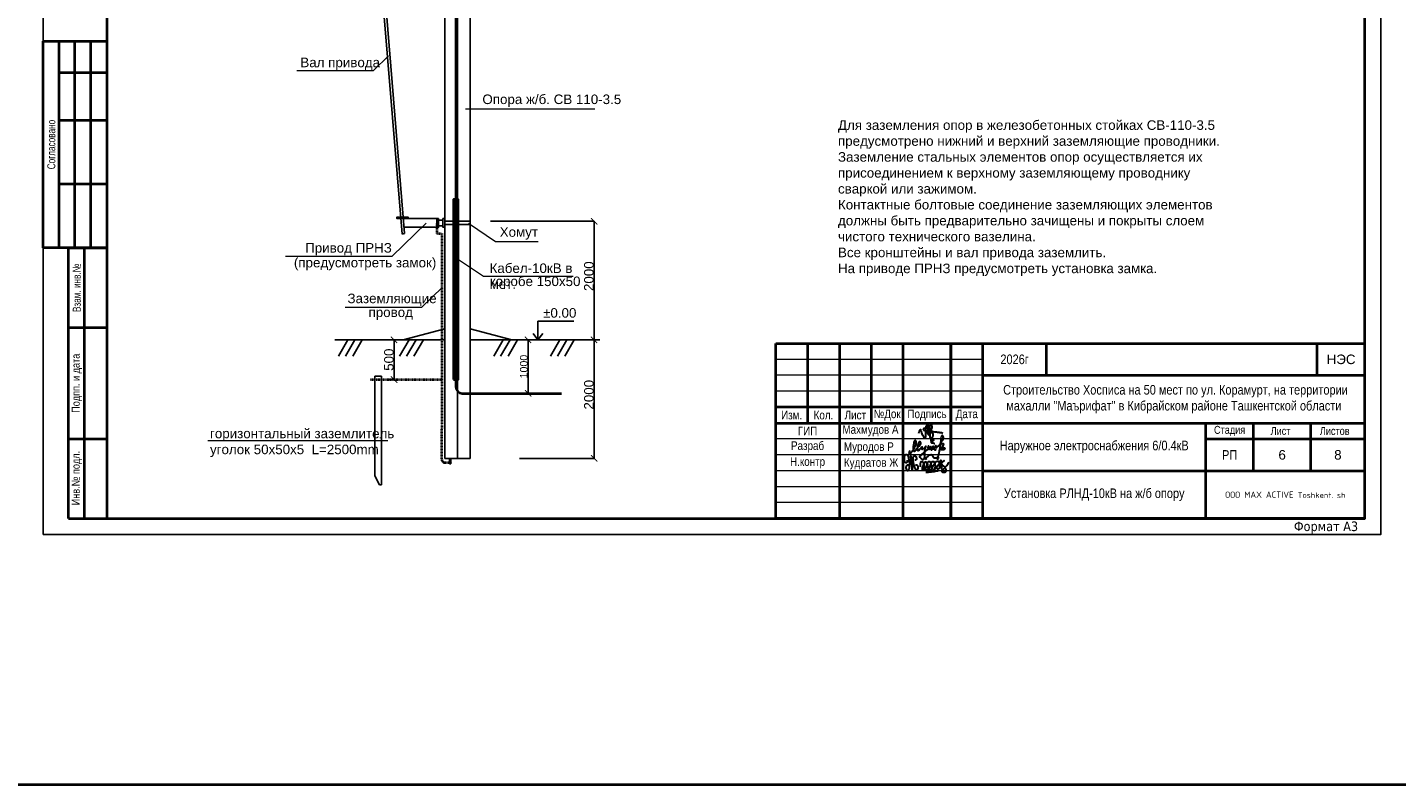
# Model space of a CAD drawing. Header units: millimetres. Extents: x -1128748 to 3035412, y -2195448 to -435774.
# Tile 152 of 160: x 1572321 to 1787256, y -1743863 to -1624926. Entities that reach past the tile are written whole.
import ezdxf

# ---------------------------------------------------------------- set-up
doc = ezdxf.new("R2010")
doc.units = ezdxf.units.MM
doc.linetypes.add('ACAD_ISO04W100', pattern=[30, 24, -3, 0, -3])
doc.linetypes.add('JIS_02_0.7', pattern=[1.35, 0.75, -0.6])
doc.layers.add('ВВГ 3х2.5', color=5, linetype='Continuous', lineweight=40)
doc.layers.add('Основная надпись', color=7, linetype='Continuous', lineweight=30)
doc.layers.add('надпис', color=7, linetype='Continuous')
doc.styles.add('COMPLEX', font='isocpeur.ttf')
doc.styles.add('FAYZXON', font='GOTHICB.TTF')
doc.styles.add('GOST Common_6', font='GOST_Common.ttf', dxfattribs={"width": 0.9, "height": 2.5})
doc.styles.get("Standard").update_dxf_attribs({"font": 'arial.ttf'})
doc.styles.add('style1', font='romand.shx')
doc.styles.add('Tahoma', font='tahoma.ttf')
doc.dimstyles.new('ISO-25', dxfattribs={"dimtxt": 2.5, "dimasz": 2.5, "dimexe": 1.25, "dimexo": 0.625, "dimtad": 1, "dimtxsty": 'Standard', "dimcen": 2.5, "dimadec": 0, "dimazin": 0, "dimtfac": 1, "dimtmove": 0, "dimatfit": 3, "dimfxl": 1, "dimarcsym": 0})
doc.dimstyles.new('ISO-25$0', dxfattribs={"dimtxt": 2.5, "dimasz": 2.5, "dimexe": 2, "dimexo": 1, "dimgap": 1, "dimtad": 1, "dimlfac": 100, "dimtxsty": 'style1', "dimblk": 'OBLIQUE', "dimcen": 2, "dimdle": 1, "dimadec": 0, "dimazin": 0, "dimtfac": 1, "dimtmove": 0, "dimatfit": 3, "dimldrblk": 'OBLIQUE', "dimfxl": 1, "dimarcsym": 0})

# ---------------------------------------------------------------- blocks, each defined once
blk = doc.blocks.new('A$C4c4061ee')
at = {"color": 184, "lineweight": 30}
blk.add_spline([(-39.7, -7.1), (-36.8, 4), (-34, 7.9), (-31.2, -0.1), (-24.1, -16.2), (-16.7, -23.5), (-13.9, -23.5), (-12.5, -17.9), (-12.5, 12.7), (-8.3, 24.8), (-4.4, 27), (-3.4, 21.4), (-5.7, 12.9), (-4.4, 8), (-4.4, -10), (-2, -12.6), (3.3, -10), (9.6, 6.1), (12.6, 19.5), (7.6, 28.9), (4.7, 26.6), (2.4, 16.6), (1.1, -1.2), (2.9, -14.2), (6.8, -24.8), (10.9, -24.8), (15, -21.3), (16.5, -17.2), (16.5, -9.9), (12, 2), (5.9, 7.4), (-2.7, 10.3), (-10, 12.1), (-17, 12.1), (-21.5, 11.2), (-22.5, 7.7), (-20, 5.4), (-14, 3.7), (-0.7, 1.8), (11, 0.5), (22.2, -1.2), (37.6, -2.6), (43.5, -3.6), (49.3, -4.5), (54.9, -6.4)], degree=3, dxfattribs=at)
blk = doc.blocks.new('x2')
at = {"color": 184, "lineweight": 30}
for points in [[(78585, 16823), (78585, 16800), (78578, 16780), (78566, 16779), (78552, 16793), (78544, 16821), (78544, 16860), (78552, 16896), (78564, 16910), (78580, 16912), (78601, 16877), (78616, 16818), (78621, 16768), (78619, 16720), (78611, 16676), (78602, 16660), (78593, 16657), (78581, 16669), (78573, 16701), (78576, 16724), (78584, 16740), (78594, 16748), (78603, 16750)], [(78621, 16751), (78648, 16780), (78651, 16827), (78645, 16873), (78641, 16894), (78640, 16890), (78642, 16883), (78649, 16847), (78651, 16827), (78656, 16789), (78660, 16746), (78664, 16706), (78667, 16672), (78670, 16661), (78668, 16666), (78667, 16673), (78662, 16732), (78659, 16755), (78657, 16779), (78656, 16786), (78664, 16778), (78674, 16781), (78681, 16806), (78681, 16850), (78685, 16876), (78696, 16889), (78711, 16888), (78728, 16865), (78731, 16843), (78727, 16825), (78716, 16823), (78709, 16824)], [(78886, 16827), (78881, 16847), (78905, 16877), (78937, 16904), (78959, 16908), (78977, 16898), (78986, 16880), (78997, 16864), (79013, 16858), (79041, 16860), (79061, 16865), (79080, 16864), (79086, 16862)], [(78681, 16802), (78685, 16767), (78695, 16721), (78707, 16692), (78720, 16679), (78739, 16676), (78754, 16683), (78761, 16706), (78756, 16725), (78748, 16738), (78736, 16746), (78724, 16744), (78721, 16737)], [(78797, 16717), (78799, 16789), (78806, 16801), (78818, 16800), (78841, 16772), (78848, 16732), (78854, 16681), (78849, 16663), (78835, 16661), (78825, 16677), (78828, 16710), (78841, 16744), (78856, 16774), (78870, 16795), (78889, 16793), (78903, 16760), (78909, 16701), (78909, 16673), (78892, 16667), (78877, 16683), (78882, 16713), (78895, 16740), (78901, 16769), (78910, 16791), (78930, 16803), (78950, 16791), (78958, 16755), (78963, 16717), (78965, 16682), (78952, 16673), (78932, 16676), (78931, 16706), (78946, 16742), (78966, 16782), (78978, 16800), (79002, 16799), (79017, 16771), (79021, 16716), (79017, 16685), (79006, 16671), (78991, 16674), (78983, 16708), (78998, 16742), (79019, 16775), (79039, 16800), (79068, 16805), (79086, 16776), (79091, 16716), (79082, 16687), (79061, 16684), (79050, 16697), (79066, 16740), (79088, 16767), (79107, 16798), (79110, 16823), (79111, 16819), (79125, 16691), (79125, 16695), (79121, 16755), (79122, 16767), (79132, 16785), (79154, 16805), (79162, 16810), (79158, 16808)], [(78879, 16636), (78919, 16635), (78966, 16642), (79009, 16647), (79042, 16654), (79068, 16654)], [(79121, 16760), (79131, 16746), (79145, 16737), (79160, 16728), (79174, 16710), (79187, 16686), (79192, 16665), (79190, 16644), (79182, 16633), (79161, 16630), (79145, 16632), (79135, 16643), (79134, 16657), (79144, 16670), (79157, 16684), (79172, 16700), (79187, 16716), (79206, 16740), (79225, 16769), (79240, 16791)]]:
    blk.add_spline(points, degree=3, dxfattribs=at)
blk = doc.blocks.new('подпись')
at = {"color": 184, "lineweight": 30}
for points in [[(-73910, 890710), (-73932, 890659), (-73937, 890625), (-73925, 890601), (-73891, 890617), (-73829, 890690), (-73797, 890738), (-73724, 890876), (-73708, 890917), (-73709, 890944), (-73722, 891011), (-73738, 891027), (-73767, 891011), (-73780, 890975), (-73805, 890788), (-73802, 890713), (-73783, 890683), (-73764, 890689), (-73699, 890751), (-73642, 890820), (-73591, 890876), (-73561, 890925), (-73563, 890950), (-73593, 890981), (-73615, 890979), (-73623, 890968), (-73657, 890881), (-73672, 890805), (-73672, 890738), (-73652, 890710), (-73622, 890716), (-73564, 890778), (-73526, 890820), (-73537, 890800), (-73530, 890746), (-73479, 890770), (-73437, 890806), (-73410, 890848), (-73439, 890756), (-73448, 890642), (-73453, 890495), (-73467, 890436), (-73500, 890418), (-73526, 890431), (-73573, 890477), (-73598, 890507), (-73575, 890548), (-73501, 890614), (-73413, 890698), (-73336, 890758), (-73312, 890784), (-73299, 890824), (-73319, 890849), (-73338, 890820), (-73332, 890770), (-73316, 890744), (-73283, 890756), (-73253, 890783), (-73245, 890839), (-73260, 890814), (-73261, 890754), (-73243, 890728), (-73197, 890752), (-73184, 890794), (-73166, 890833), (-73190, 890832), (-73195, 890776), (-73180, 890756), (-73154, 890773), (-73110, 890806), (-73090, 890824), (-73077, 890845), (-73100, 890854), (-73112, 890832), (-73095, 890808), (-73073, 890796), (-73046, 890820), (-72975, 890887), (-72932, 890945), (-72885, 891030), (-72854, 891100), (-72853, 891130), (-72867, 891163), (-72885, 891176), (-72912, 891157), (-72934, 891081), (-72940, 890998), (-72955, 890864), (-73001, 890623), (-73033, 890478), (-73045, 890412)], [(-73268, 891028), (-73186, 891036), (-73158, 891028), (-73191, 891007), (-73237, 890979), (-73242, 890963), (-73226, 890954), (-73183, 890951), (-73153, 890939), (-73124, 890923)], [(-73156, 890770), (-73148, 890759), (-73144, 890742), (-73125, 890733), (-73097, 890733), (-73083, 890740)], [(-72949, 890912), (-72889, 890926), (-72857, 890929), (-72852, 890914), (-72861, 890882), (-72888, 890833), (-72904, 890808), (-72916, 890785), (-72898, 890796), (-72847, 890798), (-72817, 890790), (-72813, 890773), (-72825, 890744), (-72883, 890729), (-72922, 890733), (-72954, 890742), (-72975, 890746), (-72972, 890747)]]:
    blk.add_spline(points, degree=3, dxfattribs=at)
blk = doc.blocks.new('_ARCHTICK')
at = {"color": 0, "linetype": 'ByBlock', "const_width": 0.15}
blk.add_lwpolyline([(-0.5, -0.5), (0.5, 0.5)], dxfattribs=at)
blk = doc.blocks.new('*D1524')
at = {"color": 0, "lineweight": -2, "transparency": 16777216}
for p, q in [((1645019, -1655386), (1661283, -1655386)), ((1661282, -1674001), (1661282, -1655386)), ((1649585, -1674001), (1661283, -1674001))]:
    blk.add_line(p, q, dxfattribs=at)
at = {"layer": 'Defpoints', "color": 0, "lineweight": 40, "transparency": 16777216}
for p in [(1645018, -1655386), (1661282, -1655386), (1649584, -1674001)]:
    blk.add_point(p, dxfattribs=at)
at = {"color": 0, "lineweight": -2, "transparency": 16777216, "xscale": 1000, "yscale": 1000, "zscale": 1000}
for p, rotation in [((1661282, -1655386), 90), ((1661282, -1674001), 270)]:
    blk.add_blockref('_ARCHTICK', p, dxfattribs=dict(at, rotation=rotation))
at = {"color": 0, "lineweight": 0, "transparency": 16777216, "insert": (1660466, -1664008), "char_height": 2.5, "attachment_point": 5, "rotation": 90}
blk.add_mtext('{\\H600x;2000}', dxfattribs=at)
blk = doc.blocks.new('*D1525')
at = {"color": 0, "lineweight": -2, "transparency": 16777216}
for p, q in [((1641836, -1674001), (1661283, -1674001)), ((1661282, -1692616), (1661282, -1674001)), ((1649585, -1692616), (1661283, -1692616))]:
    blk.add_line(p, q, dxfattribs=at)
at = {"layer": 'Defpoints', "color": 0, "lineweight": 40, "transparency": 16777216}
for p in [(1641835, -1674001), (1661282, -1674001), (1649584, -1692616)]:
    blk.add_point(p, dxfattribs=at)
at = {"color": 0, "lineweight": -2, "transparency": 16777216, "xscale": 1000, "yscale": 1000, "zscale": 1000}
for p, rotation in [((1661282, -1674001), 90), ((1661282, -1692616), 270)]:
    blk.add_blockref('_ARCHTICK', p, dxfattribs=dict(at, rotation=rotation))
at = {"color": 0, "lineweight": 0, "transparency": 16777216, "insert": (1660466, -1682623), "char_height": 2.5, "attachment_point": 5, "rotation": 90}
blk.add_mtext('{\\H600x;2000}', dxfattribs=at)
blk = doc.blocks.new('*D1522')
at = {"color": 0, "lineweight": -2, "transparency": 16777216}
for p, q in [((1627989, -1674001), (1629890, -1674001)), ((1629889, -1680243), (1629889, -1674001)), ((1628913, -1680243), (1629890, -1680243))]:
    blk.add_line(p, q, dxfattribs=at)
at = {"layer": 'Defpoints', "color": 0, "lineweight": 40, "transparency": 16777216}
for p in [(1627989, -1674001), (1629889, -1674001), (1628912, -1680243)]:
    blk.add_point(p, dxfattribs=at)
at = {"color": 0, "lineweight": -2, "transparency": 16777216, "xscale": 1000, "yscale": 1000, "zscale": 1000}
for p, rotation in [((1629889, -1674001), 90), ((1629889, -1680243), 270)]:
    blk.add_blockref('_ARCHTICK', p, dxfattribs=dict(at, rotation=rotation))
at = {"color": 0, "lineweight": 0, "transparency": 16777216, "insert": (1629073, -1677122), "char_height": 2.5, "attachment_point": 5, "rotation": 90}
blk.add_mtext('{\\H600x;500}', dxfattribs=at)
blk = doc.blocks.new('*D1523')
at = {"color": 0, "lineweight": -2, "transparency": 16777216}
for p, q in [((1649023, -1674001), (1650924, -1674001)), ((1650923, -1682410), (1650923, -1674001)), ((1649947, -1682410), (1650924, -1682410))]:
    blk.add_line(p, q, dxfattribs=at)
at = {"layer": 'Defpoints', "color": 0, "lineweight": 40, "transparency": 16777216}
for p in [(1649023, -1674001), (1650923, -1674001), (1649946, -1682410)]:
    blk.add_point(p, dxfattribs=at)
at = {"color": 0, "lineweight": -2, "transparency": 16777216, "xscale": 1000, "yscale": 1000, "zscale": 1000}
for p, rotation in [((1650923, -1674001), 90), ((1650923, -1682410), 270)]:
    blk.add_blockref('_ARCHTICK', p, dxfattribs=dict(at, rotation=rotation))
at = {"color": 0, "lineweight": 0, "transparency": 16777216, "insert": (1650260, -1678205), "char_height": 2.5, "attachment_point": 5, "rotation": 90}
blk.add_mtext('{\\H480x;1000}', dxfattribs=at)

msp = doc.modelspace()

# ---------------------------------------------------------------- linework, layer by layer
at = {"color": 4, "linetype": 'ACAD_ISO04W100', "lineweight": 25}
msp.add_line((1639851.545, -1588104.881), (1639851.545, -1692615.675), dxfattribs=at)
at = {"lineweight": 25}
for p, q in [((1641835.158, -1591388.047), (1641835.158, -1692615.675)), ((1637867.931, -1592925.41), (1637867.931, -1692615.675)), ((1626277.356, -1598175.946), (1631139.18, -1657396.791)), ((1626667.032, -1598094.188), (1631528.856, -1657315.033)), ((1636584.002, -1654963.364), (1631335.792, -1654963.364)), ((1636584.002, -1656319.536), (1631447.129, -1656319.536)), ((1637547.834, -1655186.45), (1636878.964, -1655186.45)), ((1637547.834, -1656096.45), (1636878.964, -1656096.45)), ((1631139.18, -1657396.791), (1631528.856, -1657315.033)), ((1652465.104, -1674001.063), (1652465.104, -1671086.927)), ((1652465.104, -1671086.927), (1658124.843, -1671086.927)), ((1622647.886, -1674001.063), (1621157.677, -1676592.12)), ((1623731.161, -1674001.063), (1622240.952, -1676592.12)), ((1624885.664, -1674001.063), (1623395.455, -1676592.12)), ((1632247.289, -1674001.063), (1630757.08, -1676592.12)), ((1637867.931, -1672259.734), (1631311.396, -1674001.063)), ((1633330.565, -1674001.063), (1631840.356, -1676592.12)), ((1634485.068, -1674001.063), (1632994.859, -1676592.12)), ((1641835.158, -1672259.734), (1648391.693, -1674001.063)), ((1647018.441, -1674001.063), (1645528.232, -1676592.12)), ((1648101.716, -1674001.063), (1646611.507, -1676592.12)), ((1649256.219, -1674001.063), (1647766.01, -1676592.12)), ((1652465.104, -1674001.063), (1651692.449, -1673030.797)), ((1652465.104, -1674001.063), (1653237.759, -1673030.797)), ((1655923.911, -1674001.063), (1654433.702, -1676592.12)), ((1657007.187, -1674001.063), (1655516.977, -1676592.12)), ((1658161.689, -1674001.063), (1656671.48, -1676592.12)), ((1641835.158, -1692615.675), (1637867.931, -1692615.675)), ((1638581.927, -1692615.675), (1638581.927, -1693499.329)), ((1638781.728, -1693499.329), (1638581.927, -1693499.329)), ((1638781.728, -1693499.329), (1638781.728, -1692615.675))]:
    msp.add_line(p, q, dxfattribs=at)
at = {"color": 5, "lineweight": 40}
for p, q in [((1639585.095, -1603379.338), (1639585.095, -1681409.922)), ((1640585.095, -1682409.922), (1656157.371, -1682409.922))]:
    msp.add_line(p, q, dxfattribs=at)
at = {"color": 0, "lineweight": 0}
for p, q in [((1626648.586, -1631689.41), (1629004.767, -1629395.538)), ((1614623.223, -1631689.41), (1626648.586, -1631689.41)), ((1641092.888, -1637703.926), (1661393.342, -1637703.926)), ((1629557.422, -1660882.583), (1634913.786, -1655667.87)), ((1641560.851, -1655695.161), (1645815.316, -1658531.935)), ((1645815.316, -1658531.935), (1652513.7, -1658531.935)), ((1612826.33, -1660882.583), (1629557.422, -1660882.583)), ((1639666.856, -1661185.965), (1643921.321, -1664022.74)), ((1643921.321, -1664022.74), (1657969.668, -1664022.74)), ((1634238.657, -1668889.771), (1637414.02, -1665798.382)), ((1622213.294, -1668889.771), (1634238.657, -1668889.771))]:
    msp.add_line(p, q, dxfattribs=at)
at = {"color": 42, "linetype": 'JIS_02_0.7', "lineweight": 40}
for p, q in [((1636584.002, -1655641.45), (1636584.002, -1657307)), ((1636584.002, -1657307), (1637358.273, -1657307)), ((1637358.273, -1657307), (1637352.269, -1692778.915)), ((1626112.616, -1680242.845), (1637358.273, -1680242.845)), ((1637832.269, -1693258.915), (1638581.927, -1693258.915)), ((1637832.269, -1693258.915), (1638953.352, -1693258.915))]:
    msp.add_line(p, q, dxfattribs=at)
at = {"color": 0, "lineweight": 25}
for p, q in [((1637867.931, -1655386.45), (1641835.158, -1655386.45)), ((1637867.931, -1655896.45), (1641835.158, -1655896.45))]:
    msp.add_line(p, q, dxfattribs=at)
at = {"color": 1, "lineweight": 25}
for p, q in [((1620588.947, -1674001.063), (1637867.931, -1674001.063)), ((1641835.158, -1674001.063), (1662158.137, -1674001.063))]:
    msp.add_line(p, q, dxfattribs=at)
for p, q in [((1626864.739, -1679707.444), (1626864.739, -1695345.81)), ((1627914.07, -1679707.444), (1626864.739, -1679707.444)), ((1627914.07, -1679707.444), (1627914.07, -1696772.794)), ((1627577.661, -1696772.794), (1626864.739, -1695345.81)), ((1627914.07, -1696772.794), (1627577.661, -1696772.794))]:
    msp.add_line(p, q)
at = {"lineweight": 5}
msp.add_line((1600641.714, -1689823.6), (1628879.838, -1689823.6), dxfattribs=at)
at = {"color": 217, "linetype": 'Continuous', "lineweight": 25, "ltscale": 100, "true_color": 0x93278f}
msp.add_lwpolyline([(1574788.637, -1704575.821), (1784788.637, -1704575.821), (1784788.637, -1556075.821), (1574788.637, -1556075.821)], close=True, dxfattribs=at)
at = {"color": 0, "lineweight": 40}
msp.add_lwpolyline([(1639217.032, -1680249.062), (1639953.158, -1680249.062), (1639953.158, -1651942.956), (1639217.032, -1651942.956)], close=True, dxfattribs=at)
at = {"lineweight": 25}
for points in [[(1632081.524, -1654963.364), (1630315.961, -1654963.364), (1630315.961, -1654712.877), (1632081.524, -1654712.877)], [(1636878.964, -1654963.364), (1636584.002, -1654963.364), (1636584.002, -1656319.536), (1636878.964, -1656319.536)], [(1637842.796, -1654963.364), (1637547.834, -1654963.364), (1637547.834, -1656319.536), (1637842.796, -1656319.536)]]:
    msp.add_lwpolyline(points, close=True, dxfattribs=at)
at = {"color": 5, "lineweight": 40}
msp.add_arc((1640585.095, -1681409.922), 1000, 180, 270, dxfattribs=at)
at = {"color": 42, "linetype": 'JIS_02_0.7', "lineweight": 40}
msp.add_arc((1637832.269, -1692778.915), 480, 180, 270, dxfattribs=at)
msp.add_arc((1637832.269, -1692778.915), 480, 180, 270, dxfattribs=at)
at = {"layer": 'ВВГ 3х2.5', "color": 3, "lineweight": 40, "ltscale": 100}
msp.add_lwpolyline([(-196484.6, -1743862.983), (2706213.824, -1743862.983), (2706213.824, -1281085.566), (-196484.6, -1281085.566)], close=True, dxfattribs=at)
at = {"layer": 'надпис', "color": 0, "lineweight": 40}
for p, q in [((1574788.637, -1659575.821), (1574788.637, -1627075.821)), ((1574788.637, -1627075.821), (1584788.637, -1627075.821)), ((1577288.637, -1659575.821), (1577288.637, -1627075.821)), ((1579788.637, -1659575.821), (1579788.637, -1627075.821)), ((1582288.637, -1659575.821), (1582288.637, -1627075.821)), ((1584788.637, -1632075.821), (1577288.637, -1632075.821)), ((1584788.637, -1639575.821), (1577288.637, -1639575.821)), ((1584788.637, -1649575.821), (1577288.637, -1649575.821)), ((1584788.637, -1659575.821), (1574788.637, -1659575.821)), ((1578788.644, -1659575.821), (1584788.637, -1659575.821)), ((1689788.637, -1702075.821), (1689788.637, -1674575.821)), ((1689788.637, -1674575.821), (1782288.637, -1674575.821)), ((1689788.637, -1674575.821), (1782288.637, -1674575.821)), ((1709788.637, -1702075.821), (1709788.637, -1674575.821)), ((1717288.637, -1702075.821), (1717288.637, -1674575.821)), ((1722288.637, -1702075.821), (1722288.637, -1674575.821)), ((1732288.637, -1679575.821), (1732288.637, -1674575.821)), ((1774788.637, -1679575.821), (1774788.637, -1674575.821)), ((1722288.637, -1679575.821), (1782288.637, -1679575.821)), ((1722288.637, -1679575.821), (1782288.637, -1679575.821)), ((1722288.637, -1684575.821), (1689788.637, -1684575.821)), ((1689788.637, -1687075.821), (1782288.637, -1687075.821)), ((1757288.637, -1702075.821), (1757288.637, -1687075.821)), ((1764788.637, -1694575.821), (1764788.637, -1687075.821)), ((1773788.637, -1694575.821), (1773788.637, -1687075.821)), ((1757288.637, -1689575.821), (1782288.637, -1689575.821)), ((1722288.637, -1694575.821), (1782288.637, -1694575.821)), ((1782288.637, -1702075.821), (1689788.637, -1702075.821)), ((1782288.637, -1702075.821), (1689788.637, -1702075.821)), ((1782288.637, -1702075.821), (1689788.637, -1702075.821))]:
    msp.add_line(p, q, dxfattribs=at)
at = {"layer": 'надпис', "lineweight": 40}
for p, q in [((1578788.644, -1702075.821), (1578788.644, -1659575.821)), ((1581288.644, -1702075.821), (1581288.644, -1659575.821)), ((1578788.644, -1672075.821), (1584788.637, -1672075.821)), ((1578788.644, -1689575.821), (1584788.637, -1689575.821)), ((1578788.644, -1702075.821), (1584788.637, -1702075.821))]:
    msp.add_line(p, q, dxfattribs=at)
at = {"layer": 'надпис', "color": 0, "lineweight": 40, "ltscale": 50}
for p, q in [((1694788.637, -1674575.821), (1694788.637, -1687075.821)), ((1699788.637, -1674575.821), (1699788.637, -1702075.821)), ((1704788.637, -1674575.821), (1704788.637, -1687075.821)), ((1717288.637, -1674575.821), (1717288.637, -1702075.821))]:
    msp.add_line(p, q, dxfattribs=at)
at = {"layer": 'надпис', "color": 0, "lineweight": 20}
for p, q in [((1722288.637, -1677075.821), (1689788.637, -1677075.821)), ((1722288.637, -1677075.821), (1689788.637, -1677075.821)), ((1722288.637, -1679575.821), (1689788.637, -1679575.821)), ((1722288.637, -1679575.821), (1689788.637, -1679575.821)), ((1722288.637, -1682075.821), (1689788.637, -1682075.821)), ((1722288.637, -1689575.821), (1689788.637, -1689575.821)), ((1722288.637, -1692075.821), (1689788.637, -1692075.821)), ((1722288.637, -1694575.821), (1689788.637, -1694575.821)), ((1722288.637, -1697075.821), (1689788.637, -1697075.821)), ((1722288.637, -1699575.821), (1689788.637, -1699575.821))]:
    msp.add_line(p, q, dxfattribs=at)
at = {"layer": 'надпис', "color": 0, "lineweight": 0}
for p, q in [((1722250.456, -1689575.821), (1689788.637, -1689575.821)), ((1722250.456, -1692075.821), (1689788.637, -1692075.821)), ((1722250.456, -1694575.821), (1689788.637, -1694575.821)), ((1722250.456, -1697075.821), (1689788.637, -1697075.821)), ((1722250.456, -1699575.821), (1689788.637, -1699575.821))]:
    msp.add_line(p, q, dxfattribs=at)
at = {"layer": 'надпис', "color": 0, "lineweight": 40}
msp.add_lwpolyline([(1584788.637, -1702075.821), (1782288.637, -1702075.821), (1782288.637, -1558575.821), (1584788.637, -1558575.821)], close=True, dxfattribs=at)

# ---------------------------------------------------------------- block references
for name, p, xscale, yscale, zscale in [('A$C4c4061ee', (1713844.798, -1688403.795), 39.47368421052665, 39.47368421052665, 39.47368421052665), ('x2', (918936.307, -1862323.999), 10.07149335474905, 10.07149335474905, 10.07149335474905)]:
    msp.add_blockref(name, p, dxfattribs=dict(xscale=xscale, yscale=yscale, zscale=zscale))
at = {"color": 6, "lineweight": 40, "xscale": 5, "yscale": 5, "zscale": 5}
msp.add_blockref('подпись', (2080386.931, -6144925.531), dxfattribs=at)

# ---------------------------------------------------------------- texts
at = {"color": 0, "lineweight": 0, "char_height": 1500, "attachment_point": 1}
for s, insert, width in [('Вал привода', (1615173.776, -1629687.391), 22306.15024), ('Привод ПРНЗ', (1615927.388, -1658801.78), 22306.15024), ('(предусмотреть замок)', (1614157.516, -1661120.62), 22306.15024), ('Кабел-10кВ в мет.', (1644873.841, -1662001.051), 14650.08401), ('коробе 150х50', (1644906.981, -1664059.233), 22306.15024), ('Заземляющие', (1622571.411, -1666743.469), 22306.15024), ('провод', (1625873.251, -1668922.866), 22306.15024)]:
    msp.add_mtext(s, dxfattribs=dict(at, insert=insert, width=width))
at = {"color": 0, "char_height": 1500, "attachment_point": 1}
for s, insert, width in [('Опора ж/б. СВ 110-3.5', (1643748.556, -1635471.733), 34703.41027), ('Хомут ', (1646465.057, -1656316.632), 22306.15024)]:
    msp.add_mtext(s, dxfattribs=dict(at, insert=insert, width=width))
at = {"char_height": 1500, "attachment_point": 1}
for s, insert, width in [('Для заземления опор в железобетонных стойках СВ-110-3.5 предусмотрено нижний и верхний заземляющие проводники.\\PЗаземление стальных элементов опор осуществляется их присоединением к верхному заземляющему проводнику сваркой или зажимом.\\PКонтактные болтовые соединение заземляющих элементов должны быть предварительно зачищены и покрыты слоем чистого технического вазелина.\\PВсе кронштейны и вал привода заземлить.\\PНа приводе ПРНЗ предусмотреть установка замка.', (1699566.402, -1639524.247), 63181.10749), ('%%P0.00', (1653273.044, -1669019.047), 34703.41027), ('горизонтальный заземлитель\\Pуголок 50х50х5  L=2500mm', (1600986.639, -1687962.712), 31163.77441)]:
    msp.add_mtext(s, dxfattribs=dict(at, insert=insert, width=width))
at = {"ltscale": 100, "attachment_point": 5, "style": 'Tahoma'}
for s, insert, char_height, width in [('\\pi721.035;{\\fArial Narrow|b0|i0|c204|p34;Строительство Хосписа на 50 мест по ул. Корамурт, на территории махалли "Маърифат" в Кибрайском районе Ташкентской области}', (1100418.804, -1675825.821), 2100, 84000), ('\\pi515.025;{\\fArial Narrow|b0|i0|c204|p34;Строительство Хосписа на 50 мест по ул. Корамурт, на территории махалли "Маърифат" в Кибрайском районе Ташкентской области}', (1322418.804, -1683325.821), 1500, 60000), ('\\pi515.025;{\\fArial Narrow|b0|i0|c204|p34;Строительство Хосписа на 50 мест по ул. Корамурт, на территории махалли "Маърифат" в Кибрайском районе Ташкентской области}', (1537353.721, -1683325.821), 1500, 60000), ('\\pi515.025;{\\fArial Narrow|b0|i0|c204|p34;Строительство Хосписа на 50 мест по ул. Корамурт, на территории махалли "Маърифат" в Кибрайском районе Ташкентской области}', (1752288.637, -1683325.821), 1500, 60000)]:
    msp.add_mtext(s, dxfattribs=dict(at, insert=insert, char_height=char_height, width=width))
at = {"layer": 'Defpoints', "insert": (1771133.976, -1702537.778), "char_height": 1500, "width": 14777.95283, "attachment_point": 1, "style": 'FAYZXON'}
msp.add_mtext('{\\fTahoma|b0|i0|c204|p34;Формат A3}', dxfattribs=at)
at = {"layer": 'надпис', "lineweight": 40, "char_height": 1250, "attachment_point": 5, "rotation": 90}
for s, insert, width in [('{\\fArial Narrow|b0|i0|c204|p34;\\W0.9;Согласовано}', (1576083.369, -1643325.821), 32500), ('{\\fArial Narrow|b0|i0|c204|p34;\\W0.9;Взам. инв.№}', (1580083.375, -1665825.821), 12500), ('{\\fArial Narrow|b0|i0|c204|p34;Подпп. и дата}', (1580083.375, -1680825.821), 17500), ('{\\fArial Narrow|b0|i0|c204|p34;Инв.№ подл.}', (1580083.375, -1695718.002), 12715.63836)]:
    msp.add_mtext(s, dxfattribs=dict(at, insert=insert, width=width))
at = {"layer": 'надпис', "color": 0, "char_height": 1500, "attachment_point": 5}
for s, insert, width in [('{\\fArial Narrow|b0|i0|c204|p34;202\\fArial Narrow|b0|i0|c0|p34;6\\fArial Narrow|b0|i0|c204|p34;г}', (1727288.637, -1677075.821), 10000), ('НЭС', (1778538.637, -1677075.821), 7500)]:
    msp.add_mtext(s, dxfattribs=dict(at, insert=insert, width=width))
at = {"layer": 'надпис', "char_height": 1350}
for s, insert, width, attachment_point in [('{\\fArial Narrow|b0|i0|c204|p34;Изм.}', (1692288.637, -1685825.821), 5000, 5), ('{\\fArial Narrow|b0|i0|c204|p34;Кол.}', (1697288.637, -1685825.821), 5000, 5), ('{\\fArial Narrow|b0|i0|c204|p34;Лист}', (1702288.637, -1685825.821), 5000, 5), ('{\\fArial Narrow|b0|i0|c204|p34;№Док}', (1707288.637, -1685825.821), 5000, 5), ('{\\fArial Narrow|b0|i0|c204|p34;Подпись}', (1713538.637, -1685825.821), 7500, 5), ('{\\fArial Narrow|b0|i0|c204|p34;Дата}', (1719788.637, -1685825.821), 5000, 5), ('{\\fArial Narrow|b0|i0|c204|p34;ГИП}', (1694788.637, -1688325.821), 10000, 5), ('{\\fArial Narrow|b0|i0|c204|p34;Махмудов А}', (1700261.7, -1687409.441), 9526.93695, 1), ('{\\fArial Narrow|b0|i0|c204|p34;Разраб}', (1694788.637, -1690825.821), 10000, 5), ('{\\fArial Narrow|b0|i0|c204|p34;Муродов Р}', (1700493.9, -1690094.371), 9294.73753, 1), ('{\\fArial Narrow|b0|i0|c204|p34;Н\\fArial Narrow|b0|i0|c161|p34;.\\fArial Narrow|b0|i0|c204|p34;контр}', (1694788.637, -1693325.821), 10000, 5), ('{\\fArial Narrow|b0|i0|c204|p34;Кудратов Ж}', (1700493.9, -1692594.371), 9294.73753, 1)]:
    msp.add_mtext(s, dxfattribs=dict(at, insert=insert, width=width, attachment_point=attachment_point))
at = {"layer": 'надпис', "color": 0, "lineweight": 40, "attachment_point": 5}
for s, insert, char_height, width in [('{\\fArial Narrow|b0|i0|c204|p34;Стадия}', (1761038.637, -1688325.821), 1250, 7500), ('{\\fArial Narrow|b0|i0|c204|p34;Лист}', (1769038.637, -1688325.821), 1250, 8500), ('{\\fArial Narrow|b0|i0|c204|p34;Листов}', (1777538.637, -1688325.821), 1250, 8500), ('{\\fArial Narrow|b0|i0|c204|p34;РП}', (1761038.637, -1692075.821), 1500, 7500)]:
    msp.add_mtext(s, dxfattribs=dict(at, insert=insert, char_height=char_height, width=width))
at = {"layer": 'надпис', "lineweight": 40, "char_height": 1500, "attachment_point": 5}
for s, insert, width in [('6', (1769288.637, -1692075.821), 9000), ('8', (1778038.637, -1692075.821), 8500)]:
    msp.add_mtext(s, dxfattribs=dict(at, insert=insert, width=width))
at = {"layer": 'надпис', "lineweight": 40, "ltscale": 100, "insert": (1769788.637, -1698325.821), "char_height": 1000, "width": 25000, "attachment_point": 5, "style": 'COMPLEX'}
msp.add_mtext('ООО MAX ACTIVE {\\H0.84862x;Toshkent. sh}', dxfattribs=at)
at = {"layer": 'Основная надпись', "lineweight": 9, "char_height": 1500, "width": 35000, "attachment_point": 5, "line_spacing_factor": 1.022766, "style": 'GOST Common_6'}
for s, insert in [('{\\fArial Narrow|b0|i0|c204|p34;\\W1;\\C0;Наружное электроснабжения 6/0.4кВ}', (1739788.637, -1690825.821)), ('{\\fArial Narrow|b0|i0|c204|p34;\\W1;\\C0;Установка РЛНД-10кВ на ж/б опору}', (1739788.637, -1698325.821))]:
    msp.add_mtext(s, dxfattribs=dict(at, insert=insert))

# ---------------------------------------------------------------- dimensions: what is measured, and where the dimension line sits
at = {"lineweight": 0}
for base, p1, p2, text, dimstyle, override, picture, middle in [((1661282.074, -1655386.45), (1649584.378, -1674001.063), (1645017.985, -1655386.45), '{\\H600x;2000}', 'ISO-25$0', {"dimasz": 1000, "dimexe": 1.25, "dimexo": 0.625, "dimgap": 50, "dimlfac": 1, "dimtxsty": 'Standard', "dimblk1": 'ARCHTICK', "dimblk2": 'ARCHTICK', "dimsah": 1, "dimcen": 2.5, "dimdle": 0}, '*D1524', (1661282.074, -1664008.213)), ((1629888.663, -1674001.063), (1628912.065, -1680242.845), (1627988.632, -1674001.063), '{\\H600x;500}', 'ISO-25', {"dimasz": 1000, "dimgap": 50, "dimblk1": 'ARCHTICK', "dimblk2": 'ARCHTICK', "dimsah": 1}, '*D1522', (1629888.663, -1677121.954)), ((1661282.074, -1674001.063), (1649584.378, -1692615.675), (1641835.158, -1674001.063), '{\\H600x;2000}', 'ISO-25$0', {"dimasz": 1000, "dimexe": 1.25, "dimexo": 0.625, "dimgap": 50, "dimlfac": 1, "dimtxsty": 'Standard', "dimblk1": 'ARCHTICK', "dimblk2": 'ARCHTICK', "dimsah": 1, "dimcen": 2.5, "dimdle": 0}, '*D1525', (1661282.074, -1682622.826)), ((1650922.789, -1674001.063), (1649946.191, -1682409.922), (1649022.758, -1674001.063), '{\\H480x;1000}', 'ISO-25$0', {"dimasz": 1000, "dimexe": 1.25, "dimexo": 0.625, "dimgap": 50, "dimlfac": 1, "dimtxsty": 'Standard', "dimblk1": 'ARCHTICK', "dimblk2": 'ARCHTICK', "dimsah": 1, "dimcen": 2.5, "dimdle": 0}, '*D1523', (1650922.789, -1678205.492))]:
    dim = msp.add_linear_dim(base=base, p1=p1, p2=p2, angle=90, text=text, dimstyle=dimstyle, override=override, dxfattribs=at)
    dim.commit()
    dim.dimension.update_dxf_attribs({"geometry": picture, "text_midpoint": middle, "dimtype": 160})

doc.saveas('drawing.dxf')
